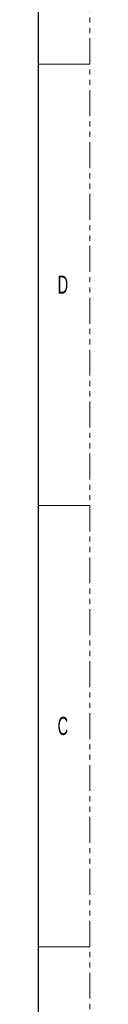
# Model space of a CAD drawing. Header units: millimetres. Extents: x 0 to 1118, y 0 to 864.
# Tile 105 of 156: x 1105 to 1118, y 202 to 443. Entities that reach past the tile are written whole.
import ezdxf

# ---------------------------------------------------------------- set-up
doc = ezdxf.new("R2010")
doc.units = ezdxf.units.MM
doc.linetypes.add('PHANTOM', pattern=[12.7, 6.35, -1.27, 1.27, -1.27, 1.27, -1.27])
doc.styles.add('SLDTEXTSTYLE0', font='TXT', dxfattribs={"width": 0.6})

msp = doc.modelspace()

# ---------------------------------------------------------------- linework, layer by layer
at = {"color": 7, "linetype": 'PHANTOM', "lineweight": 0}
msp.add_line((1117.6, 0), (1117.6, 863.6), dxfattribs=at)
at = {"color": 7, "linetype": 'Continuous', "lineweight": 30}
msp.add_line((1104.9, 838.2), (1104.9, 25.4), dxfattribs=at)
at = {"color": 7, "linetype": 'Continuous', "lineweight": 0}
for p, q in [((1104.9, 431.8), (1117.6, 431.8)), ((1104.9, 323.85), (1117.6, 323.85)), ((1104.9, 215.9), (1117.6, 215.9))]:
    msp.add_line(p, q, dxfattribs=at)

# ---------------------------------------------------------------- texts
at = {"color": 7, "linetype": 'Continuous', "lineweight": 0, "char_height": 4.45, "attachment_point": 1, "style": 'SLDTEXTSTYLE0'}
for s, insert in [('D', (1109.69, 380.1)), ('C', (1109.69, 272.15))]:
    msp.add_mtext(s, dxfattribs=dict(at, insert=insert))

doc.saveas('drawing.dxf')
